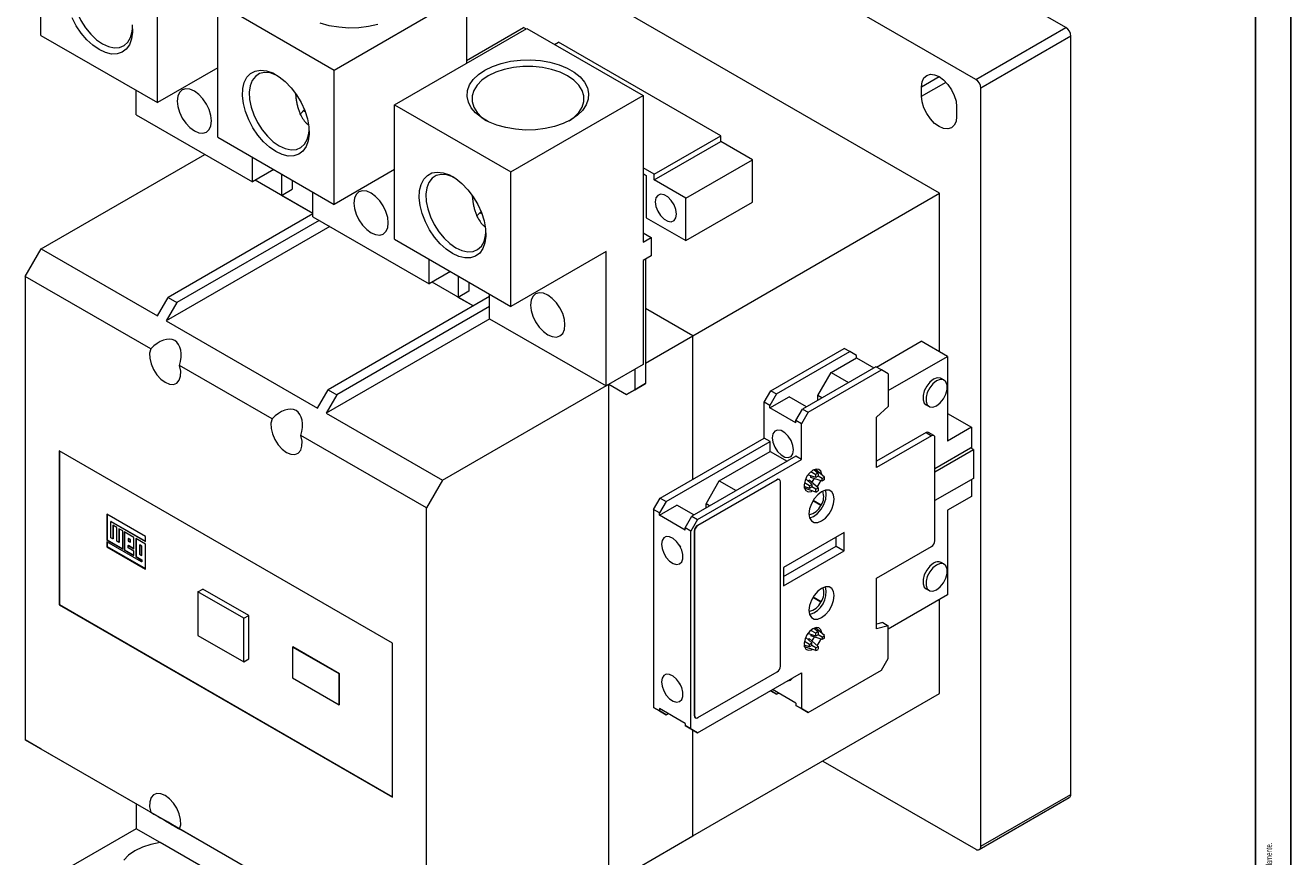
# Model space of a CAD drawing. Header units: millimetres. Extents: x 0 to 1189, y 0 to 841.
# Tile 4 of 7: x 921 to 1189, y 143 to 319. Entities that reach past the tile are written whole.
import ezdxf

# ---------------------------------------------------------------- set-up
doc = ezdxf.new("R2010")
doc.units = ezdxf.units.MM
doc.layers.add('FORMATO', color=7, linetype='Continuous')
doc.styles.add('SLDTEXTSTYLE1', font='TXT', dxfattribs={"width": 0.605})
doc.styles.add('SLDTEXTSTYLE2', font='TXT', dxfattribs={"width": 0.569583})

# ---------------------------------------------------------------- blocks, each defined once
blk = doc.blocks.new('SW_NOTE_0')
at = {"color": 0, "linetype": 'Continuous', "lineweight": 0, "attachment_point": 1, "rotation": 90}
for s, insert, char_height, style in [('Sujeito a alteração sem aviso prévio. As informações contidas são valores de referência.                                                           Los valores demostrados pueden ser cambiados sin aviso previo. La información és de referencia solamente.', (-1.71, 0), 1.32292, 'SLDTEXTSTYLE2'), ('The values shown are subject to change without prior notice. The information is for reference only.', (0.06, 0), 1.3229, 'SLDTEXTSTYLE1')]:
    blk.add_mtext(s, dxfattribs=dict(at, insert=insert, char_height=char_height, style=style))

msp = doc.modelspace()

# ---------------------------------------------------------------- linework, layer by layer
at = {"color": 7, "linetype": 'Continuous', "lineweight": 15}
for p, q in [((1141.3, 318.43), (1040.89, 376.39)), ((1122.21, 307.4), (1021.8, 365.37)), ((923.94, 316.77), (923.94, 345.29)), ((948.62, 302.52), (948.62, 331.05)), ((1114.54, 283.25), (1029.47, 332.36)), ((986.09, 309.41), (1014.17, 325.62)), ((1014.17, 325.62), (1014.17, 310.84)), ((961.42, 295.14), (961.42, 323.66)), ((961.42, 323.66), (986.09, 309.41)), ((923.94, 316.77), (948.62, 302.52)), ((998.89, 302.02), (1026.96, 318.23)), ((1014.17, 311.44), (1026.25, 318.42)), ((1026.77, 318.12), (1026.25, 318.42)), ((1026.96, 318.23), (1051.64, 303.98)), ((1122.21, 307.4), (1141.3, 318.43)), ((1032.83, 314.84), (1033.7, 315.34)), ((1068.13, 295.46), (1033.7, 315.34)), ((1142.36, 316.59), (1123.27, 305.57)), ((1142.36, 155.73), (1142.36, 316.59)), ((961.42, 309.91), (948.62, 302.52)), ((986.09, 280.89), (986.09, 309.41)), ((944.14, 299.92), (944.14, 305.11)), ((1023.57, 287.78), (1051.64, 303.98)), ((1051.64, 303.98), (1051.64, 272.91)), ((1110.72, 303.83), (1110.72, 305.87)), ((1123.27, 144.71), (1123.27, 305.57)), ((979.99, 300.51), (979.54, 300.78)), ((998.89, 302.02), (1023.57, 287.78)), ((998.89, 273.5), (998.89, 302.02)), ((1118.15, 301.59), (1118.15, 299.54)), ((944.14, 299.92), (968.82, 285.67)), ((1053.99, 287.3), (1068.13, 295.46)), ((1068.13, 294.24), (1068.13, 295.46)), ((961.42, 295.14), (986.09, 280.89)), ((1053.99, 286.08), (1068.13, 294.24)), ((1074.83, 290.37), (1068.13, 294.24)), ((924.01, 271.48), (958.71, 291.51)), ((968.82, 285.67), (968.82, 290.86)), ((1060.69, 282.21), (1074.83, 290.37)), ((1074.83, 281.39), (1074.83, 290.37)), ((973.31, 288.27), (968.82, 285.67)), ((974.96, 287.32), (974.96, 282.81)), ((998.89, 288.28), (986.09, 280.89)), ((1023.57, 259.25), (1023.57, 287.78)), ((1053.99, 287.3), (1051.64, 288.66)), ((1051.64, 287.43), (1052.31, 287.05)), ((1053.99, 286.08), (1053.99, 287.3)), ((981.62, 278.96), (969.4, 286.01)), ((977.22, 286.01), (977.22, 284.11)), ((1052.31, 287.05), (1052.31, 278.07)), ((1060.69, 282.21), (1053.99, 286.08)), ((974.96, 282.81), (977.22, 284.11)), ((981.62, 278.96), (974.96, 282.81)), ((981.62, 278.29), (981.62, 283.47)), ((1060.69, 273.23), (1060.69, 282.21)), ((1062.21, 253.05), (1114.54, 283.25)), ((1114.54, 249.61), (1114.54, 283.25)), ((1017.47, 278.88), (1017.01, 279.14)), ((1060.69, 273.23), (1074.83, 281.39)), ((981.62, 278.91), (950.9, 261.18)), ((982.96, 277.51), (952.78, 260.09)), ((981.62, 278.29), (1006.3, 264.04)), ((1052.31, 278.07), (1060.69, 273.23)), ((985.22, 276.21), (950.52, 256.17)), ((1051.64, 274.86), (1053.33, 273.89)), ((1051.64, 272.91), (1053.33, 273.89)), ((1053.33, 273.89), (1053.33, 269.97)), ((920.62, 265.6), (924.01, 271.48)), ((924.01, 271.48), (948.64, 257.26)), ((998.89, 273.5), (1023.57, 259.25)), ((1006.3, 264.04), (1006.3, 269.23)), ((1043.78, 270.92), (1023.57, 259.25)), ((1043.78, 242.4), (1043.78, 270.92)), ((1053.33, 269.97), (1051.64, 268.99)), ((1051.64, 268.99), (1051.64, 246.95)), ((1052.17, 269.3), (1052.17, 242.88)), ((1010.79, 266.63), (1006.3, 264.04)), ((947.22, 250.24), (920.62, 265.6)), ((920.62, 265.6), (920.62, 167.29)), ((1015.59, 259.35), (1006.88, 264.38)), ((1012.43, 265.68), (1012.43, 261.17)), ((1014.7, 264.38), (1014.7, 262.48)), ((948.64, 257.26), (950.9, 261.18)), ((950.9, 261.18), (952.78, 260.09)), ((1019.1, 261.38), (984.83, 241.59)), ((1014.7, 262.48), (1012.43, 261.17)), ((1015.59, 259.35), (1012.43, 261.17)), ((1019.1, 256.65), (1019.1, 261.84)), ((952.78, 260.09), (950.52, 256.17)), ((1019.1, 259.21), (986.71, 240.51)), ((1062.21, 253.05), (1052.17, 258.84)), ((950.52, 256.17), (982.56, 237.67)), ((1019.15, 256.62), (984.45, 236.59)), ((1019.1, 256.65), (1043.78, 242.4)), ((1052.17, 247.25), (1062.21, 253.05)), ((1062.21, 222.59), (1062.21, 253.05)), ((1078.76, 241.37), (1094.32, 250.35)), ((1079.96, 240.68), (1095.52, 249.66)), ((1095.52, 249.66), (1094.32, 250.35)), ((1096.93, 248.84), (1095.52, 249.66)), ((1101.15, 246.4), (1110.63, 251.87)), ((1116.19, 248.66), (1110.63, 251.87)), ((1051.64, 246.95), (1043.78, 242.4)), ((1091.56, 245.25), (1096.93, 248.35)), ((1096.93, 248.35), (1096.93, 248.84)), ((1096.93, 248.35), (1100.61, 246.23)), ((1103.65, 241.43), (1116.19, 248.66)), ((1116.19, 248.66), (1116.19, 230.68)), ((972.95, 235.38), (953.34, 246.71)), ((1049.91, 245.95), (1049.91, 241.58)), ((1101.03, 246.47), (1085.48, 237.49)), ((1086.68, 236.8), (1102.24, 245.78)), ((1088.73, 240.35), (1091.56, 245.25)), ((1091.56, 245.25), (1095.24, 243.12)), ((1102.24, 245.78), (1101.03, 246.47)), ((1103.65, 244.96), (1102.24, 245.78)), ((1103.65, 244.96), (1103.65, 238.02)), ((982.56, 237.67), (984.83, 241.59)), ((984.83, 241.59), (986.71, 240.51)), ((1009.07, 222.37), (1044.36, 242.74)), ((1044.36, 136.59), (1044.36, 242.74)), ((1044.36, 242.74), (1044.36, 242.74)), ((1044.36, 242.74), (1048.14, 240.56)), ((1050.4, 241.86), (1048.14, 240.56)), ((1048.14, 240.56), (1049.91, 241.58)), ((1049.91, 241.58), (1052.17, 242.88)), ((1052.17, 242.88), (1050.4, 241.86)), ((1115.5, 243.6), (1114.86, 243.96)), ((986.71, 240.51), (984.45, 236.59)), ((1077.35, 238.92), (1078.76, 241.37)), ((1078.55, 238.23), (1077.35, 238.92)), ((1077.35, 231.33), (1077.35, 238.92)), ((1079.96, 240.68), (1078.55, 238.23)), ((1078.55, 237.74), (1082.65, 240.1)), ((1078.76, 241.37), (1079.96, 240.68)), ((1086.33, 237.98), (1082.65, 240.1)), ((1088.73, 239.37), (1088.73, 240.35)), ((1089.58, 239.86), (1088.73, 240.35)), ((984.45, 236.59), (1009.07, 222.37)), ((1078.55, 237.74), (1078.55, 238.23)), ((1084.06, 234.55), (1078.55, 237.74)), ((1084.06, 235.04), (1085.48, 237.49)), ((1086.68, 236.8), (1085.27, 234.35)), ((1085.48, 237.49), (1086.68, 236.8)), ((1101.18, 235.78), (1103.65, 238.02)), ((1111.65, 238.4), (1112.29, 238.04)), ((1116.19, 236.56), (1121.28, 233.62)), ((1085.27, 234.35), (1084.06, 235.04)), ((1084.06, 234.55), (1084.06, 235.04)), ((1085.27, 226.75), (1085.27, 234.35)), ((1101.18, 225.06), (1101.18, 235.78)), ((1121.28, 233.62), (1116.19, 230.68)), ((1121.28, 233.62), (1121.28, 229.13)), ((1005.68, 216.49), (979.08, 231.85)), ((1055.28, 218.59), (1077.35, 231.33)), ((1078.58, 230.61), (1077.35, 231.33)), ((1111.66, 232.48), (1101.18, 226.42)), ((1112.84, 231.79), (1101.18, 225.06)), ((1111.66, 232.48), (1112.84, 231.79)), ((1113.34, 231.84), (1112.16, 232.52)), ((1113.55, 209.54), (1113.55, 231.39)), ((998.5, 187.81), (927.79, 228.63)), ((927.79, 228.63), (927.79, 195.97)), ((927.86, 228.59), (927.86, 196.01)), ((1056.52, 217.88), (1078.58, 230.61)), ((1067.81, 222.27), (1078.58, 228.49)), ((1078.58, 228.49), (1078.58, 230.61)), ((1078.58, 228.49), (1082.19, 226.41)), ((1113.55, 224.87), (1121.1, 229.23)), ((1113.55, 224.14), (1121.74, 228.87)), ((1121.74, 228.87), (1121.1, 229.23)), ((1121.74, 228.87), (1121.74, 222.77)), ((1084.03, 227.47), (1061.97, 214.73)), ((1063.2, 214.02), (1085.27, 226.75)), ((1085.27, 226.75), (1084.03, 227.47)), ((1088.28, 222.96), (1086.6, 223.51)), ((1087.21, 222.98), (1087.21, 223.31)), ((1089.6, 222.21), (1087.21, 222.98)), ((1088.28, 223.56), (1087.23, 224.15)), ((1088.75, 223.83), (1087.88, 224.59)), ((1087.94, 224.54), (1088.2, 224.69)), ((1090.11, 223.05), (1088.2, 224.69)), ((1088.28, 222.96), (1088.28, 223.56)), ((1088.75, 223.23), (1088.28, 222.96)), ((1088.75, 223.83), (1088.75, 223.23)), ((1089.6, 222.75), (1088.75, 223.23)), ((1089.6, 222.75), (1090.11, 223.05)), ((1121.74, 222.77), (1113.55, 218.05)), ((1009.07, 222.37), (1005.68, 216.49)), ((1080, 222.49), (1063.2, 212.79)), ((1080.07, 222.45), (1063.27, 212.75)), ((1064.99, 217.37), (1067.81, 222.27)), ((1067.81, 222.27), (1071.42, 220.19)), ((1080.07, 222.45), (1080, 222.49)), ((1080.57, 222.5), (1080.5, 222.54)), ((1080.78, 182.93), (1080.78, 222.04)), ((1086.92, 220.66), (1085.83, 221.04)), ((1086.92, 221.2), (1085.88, 221.83)), ((1085.9, 220.71), (1085.9, 221.01)), ((1088.28, 219.88), (1085.9, 220.71)), ((1087.44, 221.5), (1086.13, 222.68)), ((1086.6, 222.26), (1086.89, 222.42)), ((1088.75, 220.75), (1086.89, 222.42)), ((1086.92, 221.2), (1087.44, 221.5)), ((1087.44, 220.96), (1086.92, 220.66)), ((1087.44, 221.5), (1087.44, 220.96)), ((1088.28, 220.47), (1087.44, 220.96)), ((1088.28, 220.47), (1088.75, 220.75)), ((1088.28, 219.88), (1088.28, 220.47)), ((1088.75, 220.75), (1088.75, 220.15)), ((1089.6, 222.21), (1089.6, 222.75)), ((1090.11, 222.51), (1089.6, 222.21)), ((1121.28, 222.51), (1121.28, 218.96)), ((1053.87, 216.14), (1055.28, 218.59)), ((1056.52, 217.88), (1055.11, 215.43)), ((1055.28, 218.59), (1056.52, 217.88)), ((1089.34, 217.02), (1087.65, 218)), ((1089.43, 217.08), (1087.7, 218.08)), ((1121.28, 218.96), (1116.19, 216.02)), ((946.08, 210.46), (937.93, 215.16)), ((937.93, 215.16), (937.93, 209.69)), ((938, 215.12), (938, 209.73)), ((1005.68, 118.18), (1005.68, 216.49)), ((1055.11, 215.43), (1053.87, 216.14)), ((1053.87, 216.14), (1053.87, 174.17)), ((1055.11, 214.94), (1058.83, 217.09)), ((1055.11, 214.94), (1055.11, 215.43)), ((1060.55, 211.79), (1055.11, 214.94)), ((1062.44, 215.01), (1058.83, 217.09)), ((1060.55, 212.28), (1061.97, 214.73)), ((1061.97, 214.73), (1063.2, 214.02)), ((1064.99, 216.48), (1064.99, 217.37)), ((1065.76, 216.92), (1064.99, 217.37)), ((1089.43, 217.08), (1089.34, 217.02)), ((1116.19, 216.02), (1116.19, 198.04)), ((938.81, 213.65), (938.74, 213.61)), ((938.74, 210.17), (938.74, 213.61)), ((938.74, 213.61), (946.08, 209.37)), ((938.81, 213.65), (946.08, 209.46)), ((940, 212.35), (939.18, 212.82)), ((939.18, 212.82), (939.18, 209.92)), ((939.25, 212.78), (939.25, 209.96)), ((940, 209.45), (940, 212.35)), ((941.28, 211.61), (940.46, 212.09)), ((940.46, 212.09), (940.46, 209.19)), ((940.53, 212.05), (940.53, 209.23)), ((1061.79, 211.57), (1060.55, 212.28)), ((1060.55, 211.79), (1060.55, 212.28)), ((1063.2, 214.02), (1061.79, 211.57)), ((1063.27, 212.75), (1063.2, 212.79)), ((938, 209.73), (937.93, 209.69)), ((937.93, 209.69), (941.28, 207.76)), ((938, 209.73), (941.28, 207.84)), ((939.18, 209.92), (938.74, 210.17)), ((939.25, 209.96), (939.18, 209.92)), ((940.46, 209.19), (940, 209.45)), ((941.28, 207.76), (941.28, 211.61)), ((943.66, 210.24), (941.59, 211.43)), ((941.59, 211.43), (941.59, 207.58)), ((941.66, 211.39), (941.66, 207.62)), ((942.5, 210.05), (942.43, 210.01)), ((942.43, 210.01), (942.43, 209.48)), ((942.88, 209.75), (942.43, 210.01)), ((942.43, 209.48), (942.88, 209.22)), ((942.95, 209.79), (942.5, 210.05)), ((942.95, 209.79), (942.88, 209.75)), ((942.88, 209.22), (942.88, 209.75)), ((942.95, 209.26), (942.95, 209.79)), ((943.66, 207.85), (943.66, 210.24)), ((946.08, 208.84), (944.04, 210.02)), ((944.04, 210.02), (944.04, 206.17)), ((944.11, 209.98), (944.11, 206.21)), ((946.08, 209.37), (946.08, 210.46)), ((1061.79, 169.6), (1061.79, 211.57)), ((1062.5, 211.57), (1062.5, 172.46)), ((1062.57, 211.53), (1062.5, 211.57)), ((1062.57, 211.53), (1062.57, 172.42)), ((1094.32, 211.3), (1081.41, 203.85)), ((1092.62, 208.4), (1092.62, 210.32)), ((1094.32, 207.42), (1094.32, 211.3)), ((945.28, 205.06), (937.93, 209.3)), ((937.93, 209.3), (937.93, 208.25)), ((938, 208.29), (937.93, 208.25)), ((937.93, 208.25), (946.08, 203.54)), ((938, 209.26), (938, 208.29)), ((938, 208.29), (946.08, 203.63)), ((940.53, 209.23), (940.46, 209.19)), ((941.66, 207.62), (941.59, 207.58)), ((941.59, 207.58), (943.66, 206.39)), ((941.66, 207.62), (943.66, 206.47)), ((942.5, 208.6), (942.43, 208.55)), ((942.43, 208.05), (942.43, 208.55)), ((942.43, 208.55), (943.66, 207.85)), ((943.66, 207.34), (942.43, 208.05)), ((942.5, 208.6), (943.66, 207.93)), ((942.95, 209.26), (942.88, 209.22)), ((943.66, 206.39), (943.66, 207.34)), ((944.9, 208.67), (944.83, 208.63)), ((945.28, 208.37), (944.83, 208.63)), ((944.83, 208.63), (944.83, 206.66)), ((944.83, 206.66), (945.28, 206.4)), ((945.35, 208.41), (944.9, 208.67)), ((945.35, 208.41), (945.28, 208.37)), ((945.28, 206.4), (945.28, 208.37)), ((945.35, 206.44), (945.35, 208.41)), ((946.08, 203.54), (946.08, 208.84)), ((1081.41, 201.93), (1092.62, 208.4)), ((1081.41, 199.97), (1094.32, 207.42)), ((1092.62, 208.4), (1094.32, 207.42)), ((1101.18, 201.58), (1112.84, 208.32)), ((944.11, 206.21), (944.04, 206.17)), ((944.04, 206.17), (945.28, 205.45)), ((944.11, 206.21), (945.35, 205.49)), ((945.35, 206.44), (945.28, 206.4)), ((945.35, 205.49), (945.28, 205.45)), ((945.28, 205.45), (945.28, 205.06)), ((945.35, 205.1), (945.28, 205.06)), ((945.35, 205.49), (945.35, 205.1)), ((1115.5, 204.55), (1114.86, 204.92)), ((1081.41, 203.85), (1081.41, 199.97)), ((1101.18, 190.87), (1101.18, 201.58)), ((957.24, 198.69), (958.3, 199.3)), ((966.93, 193.09), (957.24, 198.69)), ((957.24, 198.69), (957.24, 189.46)), ((967.99, 193.71), (958.3, 199.3)), ((1111.65, 199.36), (1112.29, 198.99)), ((927.86, 196.01), (927.79, 195.97)), ((927.79, 195.97), (998.5, 155.15)), ((927.86, 196.01), (998.5, 155.23)), ((1089.34, 196.53), (1087.65, 197.5)), ((1089.43, 196.58), (1087.7, 197.59)), ((1089.34, 196.53), (1089.43, 196.58)), ((1116.19, 198.04), (1103.65, 190.8)), ((1114.54, 177.1), (1114.54, 197.09)), ((966.93, 193.09), (967.99, 193.71)), ((967.99, 184.48), (967.99, 193.71)), ((966.93, 183.87), (966.93, 193.09)), ((1088.75, 190.19), (1087.88, 190.95)), ((1087.94, 190.9), (1088.2, 191.05)), ((1090.11, 189.41), (1088.2, 191.05)), ((1102.47, 192.16), (1101.18, 191.84)), ((1103.65, 191.48), (1101.18, 190.87)), ((1102.47, 192.16), (1103.65, 191.48)), ((1103.65, 184.54), (1103.65, 191.48)), ((957.24, 189.46), (966.93, 183.87)), ((1086.92, 187.56), (1085.88, 188.19)), ((1087.44, 187.86), (1086.13, 189.04)), ((1088.28, 189.32), (1086.6, 189.87)), ((1086.6, 188.61), (1086.89, 188.78)), ((1088.75, 187.1), (1086.89, 188.78)), ((1087.21, 189.67), (1087.21, 189.34)), ((1089.6, 188.56), (1087.21, 189.34)), ((1088.28, 189.92), (1087.23, 190.51)), ((1088.28, 189.32), (1088.28, 189.92)), ((1088.75, 189.59), (1088.28, 189.32)), ((1088.75, 190.19), (1088.75, 189.59)), ((1089.6, 189.11), (1088.75, 189.59)), ((1089.6, 189.11), (1090.11, 189.41)), ((1089.6, 189.11), (1089.6, 188.56)), ((1090.11, 188.86), (1089.6, 188.56)), ((977.29, 186.99), (977.36, 187.03)), ((987.19, 181.28), (977.29, 186.99)), ((977.29, 186.99), (977.29, 180.46)), ((987.26, 181.32), (977.36, 187.03)), ((998.5, 155.15), (998.5, 187.81)), ((1086.92, 187.02), (1085.83, 187.4)), ((1085.9, 187.06), (1085.9, 187.37)), ((1088.28, 186.23), (1085.9, 187.06)), ((1086.92, 187.56), (1087.44, 187.86)), ((1087.44, 187.32), (1086.92, 187.02)), ((1087.44, 187.32), (1087.44, 187.86)), ((1088.28, 186.83), (1087.44, 187.32)), ((1088.28, 186.83), (1088.75, 187.1)), ((1088.28, 186.23), (1088.28, 186.83)), ((1088.75, 187.1), (1088.75, 186.51)), ((966.93, 183.87), (967.99, 184.48)), ((1102.24, 182.09), (1103.65, 184.54)), ((977.29, 180.46), (987.19, 174.74)), ((987.19, 181.28), (987.26, 181.32)), ((987.19, 174.74), (987.19, 181.28)), ((987.26, 174.79), (987.26, 181.32)), ((1063.2, 168.78), (1085.27, 181.52)), ((1063.27, 172.01), (1080.07, 181.7)), ((1085.27, 181.52), (1085.27, 173.92)), ((1086.68, 173.11), (1102.24, 182.09)), ((1078.69, 177.72), (1079.96, 176.99)), ((1078.76, 177.68), (1078.69, 177.72)), ((1079.96, 176.99), (1078.76, 177.68)), ((1084.06, 175.11), (1079.11, 177.97)), ((1079.96, 176.99), (1080.39, 177.23)), ((987.19, 174.74), (987.26, 174.79)), ((1062.21, 146.9), (1114.54, 177.1)), ((1084.06, 175.11), (1084.06, 174.62)), ((1084.06, 174.62), (1085.27, 173.92)), ((1085.48, 173.8), (1084.06, 174.62)), ((1053.87, 174.17), (1055.11, 173.46)), ((1055.28, 173.35), (1053.87, 174.17)), ((1060.55, 170.8), (1055.11, 173.95)), ((1055.11, 173.95), (1055.11, 173.46)), ((1055.11, 173.46), (1056.52, 172.64)), ((1056.52, 172.64), (1055.28, 173.35)), ((1056.52, 172.64), (1056.95, 172.88)), ((1062.57, 172.42), (1062.5, 172.46)), ((1062.7, 172), (1062.77, 171.96)), ((1085.27, 173.92), (1086.68, 173.11)), ((1086.68, 173.11), (1085.48, 173.8)), ((1060.55, 170.8), (1060.55, 170.31)), ((1060.55, 170.31), (1061.79, 169.6)), ((1061.97, 169.5), (1060.55, 170.31)), ((1061.79, 169.6), (1063.2, 168.78)), ((1063.2, 168.78), (1061.97, 169.5)), ((1062.21, 146.9), (1062.21, 169.35)), ((920.62, 167.29), (947.22, 151.93)), ((924.01, 165.33), (920.62, 167.29)), ((948.64, 151.11), (924.01, 165.33)), ((1089.79, 162.81), (1122.21, 144.1)), ((1123.27, 144.71), (1142.36, 155.73)), ((944.14, 153.7), (944.14, 148.44)), ((1122.96, 144.02), (1142.05, 155.04)), ((950.9, 149.8), (948.64, 151.11)), ((944.14, 148.44), (923.94, 136.77)), ((949.21, 145.51), (944.14, 148.44)), ((982.56, 131.52), (950.52, 150.02)), ((950.52, 150.02), (952.78, 148.72)), ((952.78, 148.72), (950.9, 149.8)), ((952.78, 148.72), (952.78, 148.72)), ((953.34, 148.4), (972.95, 137.07)), ((963.76, 137.11), (949.21, 145.51)), ((1046.62, 137.9), (1062.21, 146.9))]:
    msp.add_line(p, q, dxfattribs=at)
at = {"color": 8, "linetype": 'Continuous', "lineweight": 15}
for p, q in [((1110.72, 305.87), (1114.43, 308.02)), ((1110.72, 303.83), (1115.9, 306.82))]:
    msp.add_line(p, q, dxfattribs=at)
at = {"color": 7, "linetype": 'Continuous', "lineweight": 15, "flags": 128}
for points in [[(936.64, 329.84), (936.34, 329.99), (935.08, 330.42), (933.9, 330.51), (932.84, 330.27), (931.95, 329.71), (931.27, 328.84), (930.82, 327.7), (930.63, 326.35), (930.69, 324.82), (931.02, 323.2), (931.58, 321.53), (932.37, 319.9), (933.35, 318.37), (934.48, 317), (935.7, 315.84), (936.98, 314.95)], [(936.28, 313.73), (934.94, 314.65), (933.65, 315.83), (932.45, 317.23), (931.4, 318.8), (930.52, 320.48)], [(943.28, 319.02), (943.34, 317.43), (943.15, 316), (942.71, 314.79), (942.04, 313.83), (941.16, 313.17), (940.1, 312.82), (938.91, 312.8), (937.62, 313.11), (936.28, 313.73)], [(936.98, 314.95), (938.27, 314.37), (939.49, 314.1), (940.62, 314.17), (941.6, 314.58), (942.39, 315.3), (942.95, 316.31), (943.28, 317.56), (943.34, 318.24)], [(995.4, 319.07), (993.42, 318.62), (991.33, 318.37), (989.2, 318.32), (987.09, 318.47), (985.05, 318.82), (983.13, 319.36)], [(1036.33, 298.86), (1034.71, 298.06), (1032.88, 297.43), (1030.89, 296.99), (1028.81, 296.73), (1026.68, 296.68), (1024.56, 296.84), (1022.52, 297.19), (1020.61, 297.73), (1018.87, 298.44), (1017.37, 299.31), (1016.13, 300.31), (1015.19, 301.42), (1014.59, 302.6), (1014.32, 303.82), (1014.41, 305.05), (1014.85, 306.25), (1015.62, 307.39), (1016.71, 308.45), (1018.09, 309.39), (1019.72, 310.18), (1021.55, 310.81), (1023.53, 311.26), (1025.62, 311.51), (1027.74, 311.56), (1029.86, 311.41), (1031.9, 311.06), (1033.82, 310.52), (1035.55, 309.81), (1037.06, 308.94), (1038.29, 307.94), (1039.23, 306.83), (1039.84, 305.65), (1040.1, 304.43), (1040.01, 303.2), (1039.58, 302), (1038.8, 300.85), (1037.71, 299.8), (1036.33, 298.86)], [(973.75, 292.1), (972.42, 293.02), (971.13, 294.2), (969.93, 295.6), (968.87, 297.17), (967.99, 298.85), (967.32, 300.58), (966.88, 302.3), (966.69, 303.95), (966.76, 305.46), (967.07, 306.79), (967.63, 307.88), (968.41, 308.69), (969.38, 309.2), (970.51, 309.39), (971.76, 309.25), (973.08, 308.78), (974.43, 308), (975.75, 306.95), (976.99, 305.65), (978.13, 304.16), (979.1, 302.52), (979.88, 300.81), (980.44, 299.07), (980.75, 297.38), (980.82, 295.79), (980.63, 294.37), (980.19, 293.16), (979.51, 292.2), (978.63, 291.53), (977.58, 291.18), (976.38, 291.16), (975.09, 291.47), (973.75, 292.1)], [(974.12, 308.21), (973.82, 308.35), (972.56, 308.78), (971.37, 308.88), (970.32, 308.64), (969.43, 308.07), (968.75, 307.2), (968.3, 306.07), (968.11, 304.71), (968.17, 303.19), (968.49, 301.56), (969.06, 299.9), (969.85, 298.27), (970.83, 296.74), (971.95, 295.36), (973.18, 294.21), (974.46, 293.32)], [(1035.97, 298.66), (1036.96, 299.37), (1038, 300.4), (1038.71, 301.53), (1039.07, 302.71), (1039.07, 303.91), (1038.71, 305.09), (1038, 306.21), (1036.96, 307.25), (1035.63, 308.17), (1034.04, 308.93), (1032.24, 309.53), (1030.29, 309.94), (1028.25, 310.15), (1026.17, 310.15), (1024.13, 309.94), (1022.18, 309.53), (1020.39, 308.93), (1018.8, 308.17), (1017.46, 307.25), (1016.43, 306.21), (1015.72, 305.09), (1015.36, 303.91), (1015.36, 302.71), (1015.72, 301.53), (1016.43, 300.4), (1017.46, 299.37), (1018.46, 298.66)], [(1110.72, 305.87), (1110.85, 306.91), (1111.22, 307.73), (1111.81, 308.28), (1112.58, 308.51), (1113.47, 308.42), (1114.43, 308.02), (1115.39, 307.32), (1116.29, 306.37), (1117.06, 305.24), (1117.65, 304.02), (1118.02, 302.77), (1118.15, 301.59)], [(956.48, 304.92), (955.54, 305.32), (954.66, 305.41), (953.91, 305.18), (953.33, 304.64), (952.97, 303.84), (952.84, 302.82), (952.97, 301.66), (953.33, 300.44), (953.91, 299.23), (954.66, 298.13), (955.54, 297.2), (956.48, 296.51), (957.43, 296.11), (958.3, 296.02), (959.06, 296.26), (959.64, 296.79), (960, 297.6), (960.12, 298.62), (960, 299.78), (959.64, 301), (959.06, 302.2), (958.3, 303.31), (957.43, 304.24), (956.48, 304.92)], [(1118.15, 299.54), (1118.02, 298.51), (1117.65, 297.69), (1117.06, 297.14), (1116.29, 296.9), (1115.39, 296.99), (1114.43, 297.4), (1113.47, 298.1), (1112.58, 299.05), (1111.81, 300.17), (1111.22, 301.4), (1110.85, 302.65), (1110.72, 303.83)], [(978.85, 300.01), (978.96, 300.15), (979.8, 301.02)], [(974.46, 293.32), (975.74, 292.73), (976.97, 292.47), (978.1, 292.54), (979.07, 292.94), (979.86, 293.66), (980.43, 294.67), (980.75, 295.92), (980.82, 296.6)], [(1011.23, 270.46), (1009.89, 271.38), (1008.6, 272.56), (1007.41, 273.96), (1006.35, 275.53), (1005.47, 277.21), (1004.8, 278.95), (1004.36, 280.67), (1004.17, 282.31), (1004.23, 283.83), (1004.55, 285.15), (1005.11, 286.24), (1005.89, 287.06), (1006.86, 287.57), (1007.99, 287.75), (1009.24, 287.61), (1010.56, 287.14), (1011.9, 286.37), (1013.22, 285.31), (1014.47, 284.01), (1015.6, 282.52), (1016.58, 280.89), (1017.35, 279.17), (1017.91, 277.44), (1018.23, 275.75), (1018.29, 274.16), (1018.1, 272.73), (1017.66, 271.52), (1016.99, 270.56), (1016.11, 269.9), (1015.05, 269.55), (1013.86, 269.53), (1012.57, 269.84), (1011.23, 270.46)], [(1011.6, 286.57), (1011.29, 286.72), (1010.03, 287.15), (1008.85, 287.24), (1007.79, 287), (1006.91, 286.44), (1006.22, 285.57), (1005.78, 284.43), (1005.58, 283.08), (1005.65, 281.55), (1005.97, 279.93), (1006.54, 278.26), (1007.33, 276.63), (1008.3, 275.1), (1009.43, 273.73), (1010.66, 272.58), (1011.94, 271.69)], [(993.96, 283.29), (993.02, 283.69), (992.14, 283.78), (991.38, 283.54), (990.81, 283.01), (990.44, 282.2), (990.32, 281.19), (990.44, 280.03), (990.81, 278.8), (991.38, 277.6), (992.14, 276.49), (993.02, 275.57), (993.96, 274.88), (994.9, 274.48), (995.78, 274.39), (996.53, 274.62), (997.11, 275.16), (997.48, 275.96), (997.6, 276.98), (997.48, 278.14), (997.11, 279.36), (996.53, 280.57), (995.78, 281.67), (994.9, 282.6), (993.96, 283.29)], [(1054.23, 281.44), (1054.37, 280.47), (1054.76, 279.46), (1055.37, 278.53), (1056.1, 277.79), (1056.89, 277.34), (1057.63, 277.22), (1058.23, 277.46), (1058.62, 278.02), (1058.76, 278.83), (1058.62, 279.8), (1058.23, 280.82), (1057.63, 281.75), (1056.89, 282.48), (1056.1, 282.94), (1055.37, 283.05), (1054.76, 282.82), (1054.37, 282.26), (1054.23, 281.44)], [(1016.32, 278.37), (1016.43, 278.52), (1017.27, 279.38)], [(1011.94, 271.69), (1013.22, 271.1), (1014.45, 270.83), (1015.57, 270.9), (1016.55, 271.31), (1017.34, 272.03), (1017.91, 273.04), (1018.23, 274.29), (1018.29, 274.97)], [(1031.44, 261.65), (1030.49, 262.05), (1029.62, 262.14), (1028.86, 261.91), (1028.28, 261.37), (1027.92, 260.57), (1027.79, 259.55), (1027.92, 258.39), (1028.28, 257.17), (1028.86, 255.96), (1029.62, 254.86), (1030.49, 253.93), (1031.44, 253.24), (1032.38, 252.84), (1033.26, 252.76), (1034.01, 252.99), (1034.59, 253.52), (1034.95, 254.33), (1035.08, 255.35), (1034.95, 256.51), (1034.59, 257.73), (1034.01, 258.94), (1033.26, 260.04), (1032.38, 260.97), (1031.44, 261.65)], [(947.22, 250.24), (946.98, 249.34), (947, 248.25), (947.28, 247.06), (947.79, 245.87), (948.51, 244.76), (949.36, 243.83), (950.28, 243.15), (951.2, 242.76), (952.05, 242.71), (952.76, 243), (953.28, 243.6), (953.56, 244.47), (953.58, 245.53), (953.34, 246.71)], [(1114.86, 243.96), (1114.72, 244.03), (1114.04, 244.09), (1113.26, 243.8), (1112.48, 243.2), (1111.8, 242.35), (1111.29, 241.36), (1111.02, 240.35), (1111.02, 239.44), (1111.29, 238.74), (1111.65, 238.4)], [(1113.9, 238.19), (1114.67, 238.8), (1115.35, 239.65), (1115.86, 240.64), (1116.13, 241.65), (1116.13, 242.56), (1115.86, 243.26), (1115.35, 243.67), (1114.67, 243.73), (1113.9, 243.44), (1113.12, 242.83), (1112.44, 241.98), (1111.93, 240.99), (1111.66, 239.98), (1111.66, 239.07), (1111.93, 238.37), (1112.44, 237.97), (1113.12, 237.9), (1113.9, 238.19)], [(972.95, 235.38), (972.72, 234.48), (972.74, 233.39), (973.02, 232.2), (973.53, 231.01), (974.24, 229.9), (975.09, 228.97), (976.02, 228.29), (976.94, 227.91), (977.79, 227.86), (978.5, 228.14), (979.02, 228.74), (979.3, 229.61), (979.32, 230.67), (979.08, 231.85)], [(1079.04, 231.41), (1079.18, 230.44), (1079.57, 229.42), (1080.17, 228.49), (1080.91, 227.75), (1081.7, 227.3), (1082.44, 227.19), (1083.04, 227.42), (1083.43, 227.98), (1083.57, 228.8), (1083.43, 229.77), (1083.04, 230.78), (1082.44, 231.71), (1081.7, 232.45), (1080.91, 232.9), (1080.17, 233.02), (1079.57, 232.78), (1079.18, 232.22), (1079.04, 231.41)], [(1087.67, 224.51), (1086.99, 223.97), (1086.41, 223.21), (1085.99, 222.34), (1085.8, 221.47), (1085.87, 220.71), (1086.17, 220.18), (1086.68, 219.94), (1087.33, 220.02), (1087.52, 220.1)], [(1089.54, 223.56), (1089.54, 223.62), (1089.35, 224.28), (1088.93, 224.67), (1088.35, 224.75), (1087.67, 224.51)], [(1089.51, 213.73), (1090.34, 214.36), (1091.09, 215.23), (1091.68, 216.26), (1092.06, 217.35), (1092.19, 218.38), (1092.06, 219.27), (1091.68, 219.91), (1091.09, 220.25), (1090.34, 220.26), (1089.51, 219.94), (1088.68, 219.3), (1087.93, 218.43), (1087.33, 217.4), (1086.95, 216.32), (1086.82, 215.28), (1086.95, 214.4), (1087.33, 213.75), (1087.93, 213.41), (1088.68, 213.4), (1089.51, 213.73)], [(1087.81, 214.71), (1088.64, 215.34), (1089.39, 216.21), (1089.98, 217.24), (1090.37, 218.33), (1090.5, 219.36), (1090.37, 220.25), (1090.36, 220.27)], [(1086.96, 214.38), (1086.98, 214.38), (1087.81, 214.71)], [(1055.53, 208.79), (1055.66, 207.86), (1056.02, 206.88), (1056.57, 205.97), (1057.27, 205.22), (1058.02, 204.71), (1058.75, 204.5), (1059.39, 204.61), (1059.85, 205.04), (1060.1, 205.72), (1060.1, 206.59), (1059.85, 207.56), (1059.39, 208.52), (1058.75, 209.36), (1058.02, 210), (1057.27, 210.36), (1056.57, 210.41), (1056.02, 210.14), (1055.66, 209.58), (1055.53, 208.79)], [(1059.32, 208.62), (1059.58, 208.18), (1059.58, 208.18)], [(1113.26, 204.76), (1112.48, 204.15), (1111.8, 203.3), (1111.29, 202.31), (1111.02, 201.3), (1111.02, 200.39), (1111.29, 199.69), (1111.65, 199.36)], [(1113.9, 204.39), (1113.12, 203.78), (1112.44, 202.93), (1111.93, 201.94), (1111.66, 200.93), (1111.66, 200.02), (1111.93, 199.32), (1112.44, 198.92), (1113.12, 198.86), (1113.9, 199.15), (1114.67, 199.75), (1115.35, 200.6), (1115.86, 201.59), (1116.13, 202.6), (1116.13, 203.51), (1115.86, 204.21), (1115.35, 204.62), (1114.67, 204.68), (1113.9, 204.39)], [(1089.51, 199.44), (1088.68, 198.81), (1087.93, 197.94), (1087.33, 196.91), (1086.95, 195.82), (1086.82, 194.79), (1086.95, 193.9), (1087.33, 193.26), (1087.93, 192.92), (1088.68, 192.91), (1089.51, 193.23), (1090.34, 193.87), (1091.09, 194.74), (1091.68, 195.77), (1092.06, 196.85), (1092.19, 197.89), (1092.06, 198.77), (1091.68, 199.42), (1091.09, 199.76), (1090.34, 199.77), (1089.51, 199.44)], [(1087.67, 190.87), (1086.99, 190.33), (1086.41, 189.57), (1085.99, 188.7), (1085.8, 187.83), (1085.87, 187.07), (1086.17, 186.54), (1086.68, 186.29), (1087.33, 186.38), (1087.52, 186.46)], [(1089.54, 189.92), (1089.54, 189.98), (1089.35, 190.64), (1088.93, 191.03), (1088.35, 191.11), (1087.67, 190.87)], [(1055.53, 179.6), (1055.66, 178.67), (1056.02, 177.69), (1056.57, 176.78), (1057.27, 176.03), (1058.02, 175.52), (1058.75, 175.31), (1059.39, 175.42), (1059.85, 175.84), (1060.1, 176.53), (1060.1, 177.4), (1059.85, 178.37), (1059.39, 179.33), (1058.75, 180.17), (1058.02, 180.81), (1057.27, 181.17), (1056.57, 181.22), (1056.02, 180.95), (1055.66, 180.39), (1055.53, 179.6)], [(1059.58, 178.99), (1059.58, 178.99), (1059.32, 179.43)], [(953.34, 148.4), (953.58, 149.3), (953.56, 150.39), (953.28, 151.58), (952.76, 152.77), (952.05, 153.88), (951.2, 154.81), (950.28, 155.49), (949.36, 155.87), (948.51, 155.92), (947.79, 155.64), (947.28, 155.04), (947, 154.17), (946.98, 153.11), (947.22, 151.93)], [(949.21, 145.51), (947.25, 145.11), (945.45, 144.51), (943.86, 143.74), (942.52, 142.82), (941.48, 141.78)]]:
    msp.add_lwpolyline(points, dxfattribs=at)
at = {"color": 7, "linetype": 'Continuous', "lineweight": 15}
for centre, radius, start, end in [((1140.06, 316.48), 2.31, 2.6053, 57.3945), ((1120.97, 305.46), 2.31, 2.6053, 57.3945), ((1111.95, 232.07), 0.503, 65.6934, 125.6174), ((1113.12, 231.46), 0.437, 350.786, 129.2035), ((1089.58, 221.85), 2.15, 112.7456, 127.2491), ((1087.99, 222.78), 2.15, 352.7493, 7.2507), ((1080.29, 222.08), 0.503, 65.6925, 125.6176), ((1080.34, 222.11), 0.437, 350.7863, 129.2031), ((1089.05, 220.93), 2.15, 172.7501, 187.2499), ((1083.78, 224.59), 4.56, 323.9385, 336.0642), ((1087.45, 221.85), 2.15, 292.7454, 307.2493), ((1085.1, 223.83), 4.49, 319.9467, 340.0559), ((1086.61, 218.89), 3.35, 327.3267, 20.4959), ((1086.31, 218.37), 3.32, 278.9753, 335.9712), ((1064.03, 211.5), 1.54, 122.6054, 177.3945), ((1064.1, 211.46), 1.54, 122.6054, 177.3945), ((1112.01, 209.61), 1.54, 302.6054, 357.3945), ((1114.19, 203.55), 1.53, 63.7958, 127.5146), ((1085.44, 198.68), 5.04, 287.5427, 12.4627), ((1086.87, 198.37), 3.12, 325.1817, 22.6409), ((1086.31, 197.88), 3.32, 278.9753, 335.9712), ((1083.78, 190.95), 4.56, 323.9386, 336.064), ((1089.58, 188.21), 2.15, 112.7454, 127.2493), ((1085.1, 190.18), 4.49, 319.9466, 340.056), ((1087.99, 189.13), 2.15, 352.7493, 7.2507), ((1089.05, 187.29), 2.15, 172.7501, 187.2499), ((1087.45, 188.21), 2.15, 292.7456, 307.2491), ((1079.24, 183), 1.54, 302.6056, 357.3943), ((1082.34, 180.96), 1.14, 269.536, 330.4586), ((1062.97, 172.39), 0.474, 172.3324, 236.3552), ((1063, 172.35), 0.437, 170.7861, 309.2033), ((1141.65, 155.64), 0.719, 304.0575, 7.2553), ((1122.63, 144.6), 0.655, 230.7968, 9.2145)]:
    msp.add_arc(centre, radius, start, end, dxfattribs=at)
for centre, major_axis, ratio, start_param, end_param in [((948.99, 246.24), (3.32, 5.76), 0.577335, 5.111213, 7.455238), ((974.73, 231.38), (3.32, 5.76), 0.577335, 5.111213, 7.455238), ((948.99, 150.91), (4.7, -2.71), 0.00007, 4.325815, 6.66984)]:
    msp.add_ellipse(centre, major_axis=major_axis, ratio=ratio, start_param=start_param, end_param=end_param, dxfattribs=at)
for points in [[(977.92, 304.4), (977.95, 304.15), (977.99, 303.62), (978.11, 302.83), (978.27, 302.03), (978.48, 301.25), (978.79, 300.35), (979.26, 299.36), (979.83, 298.55), (980.32, 298.03), (980.57, 297.82), (980.67, 297.74)], [(1015.4, 282.76), (1015.42, 282.51), (1015.47, 281.99), (1015.59, 281.2), (1015.74, 280.4), (1015.95, 279.61), (1016.27, 278.71), (1016.73, 277.73), (1017.31, 276.92), (1017.79, 276.39), (1018.04, 276.19), (1018.15, 276.1)]]:
    msp.add_open_spline(points, degree=3, knots=[0, 0, 0, 0, 0.094783, 0.198653, 0.303162, 0.409811, 0.517285, 0.684683, 0.856567, 0.940106, 1, 1, 1, 1], dxfattribs=at)
at = {"layer": 'FORMATO'}
for p, q in [((1189, 0), (1189, 841)), ((1181.52, 5), (1181.52, 831))]:
    msp.add_line(p, q, dxfattribs=at)

# ---------------------------------------------------------------- block references
at = {"color": 7, "linetype": 'Continuous', "lineweight": 0}
msp.add_blockref('SW_NOTE_0', (1185.45, 14.3), dxfattribs=at)

doc.saveas('drawing.dxf')
